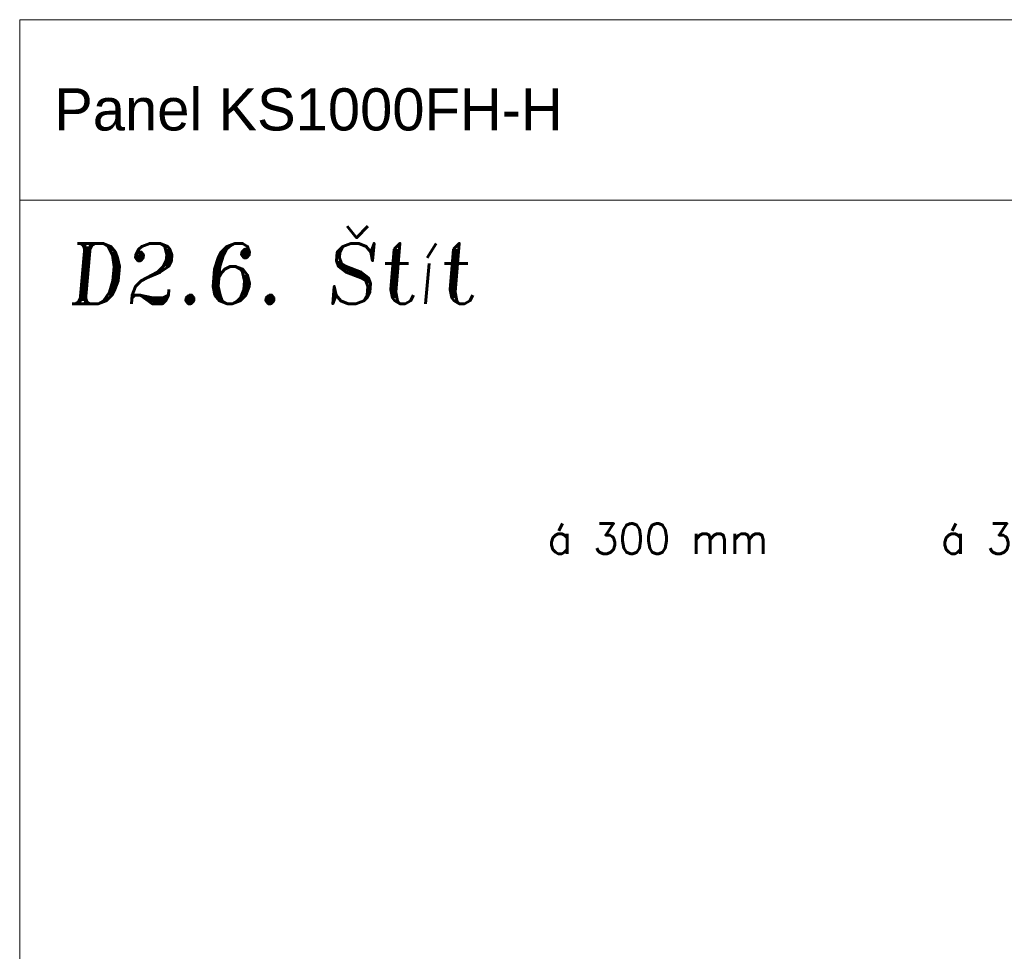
# Model space of a CAD drawing. Header units: millimetres. Extents: x -385852 to 238709, y -99680 to 201840.
# Tile 43 of 176: x 1445 to 1854, y -50277 to -49890. Entities that reach past the tile are written whole.
import ezdxf

# ---------------------------------------------------------------- set-up
doc = ezdxf.new("R2010")
doc.units = ezdxf.units.MM
for name, color, linetype, lineweight in [('KING_DET_drawing frame', 7, 'Continuous', 20), ('KING_DET_text-note', 7, 'Continuous', 25), ('KING_DET_text-title', 140, 'Continuous', 50)]:
    doc.layers.add(name, color=color, linetype=linetype, lineweight=lineweight)
doc.styles.add('Nadpisy', font='romant.shx', dxfattribs={"oblique": 5, "height": 7.5})
doc.styles.get("Standard").update_dxf_attribs({"font": 'isocpeur.ttf', "height": 20})
doc.styles.add('Technický', font='technic_.ttf', dxfattribs={"width": 1.2, "height": 3.5})

msp = doc.modelspace()

# ---------------------------------------------------------------- linework, layer by layer
at = {"layer": 'KING_DET_drawing frame', "color": 7}
msp.add_line((1445.00002, -49965), (2345.00002, -49965), dxfattribs=at)
msp.add_lwpolyline([(1445.00002, -49890), (2345.00002, -49890), (2345.00002, -51325), (1445.00002, -51325)], close=True, dxfattribs=at)

# ---------------------------------------------------------------- texts
at = {"layer": 'KING_DET_text-note', "insert": (1459.33187, -49927.36329), "char_height": 17.5, "attachment_point": 4, "style": 'Technický'}
msp.add_mtext('Panel KS1000FH-H', dxfattribs=at)
at = {"layer": 'KING_DET_text-note', "color": 7, "char_height": 12.5, "width": 171.5, "attachment_point": 3}
for insert in [(1755.93879, -50099.24565), (1919.29502, -50099.24565)]:
    msp.add_mtext('{\\Fsimplex.shx|c238;á 300 mm}', dxfattribs=dict(at, insert=insert))
at = {"layer": 'KING_DET_text-title', "style": 'Nadpisy', "oblique": 5}
msp.add_text('D2.6. Štít', height=25, dxfattribs=at).set_placement((1464.67423, -50007.91945))

doc.saveas('drawing.dxf')
